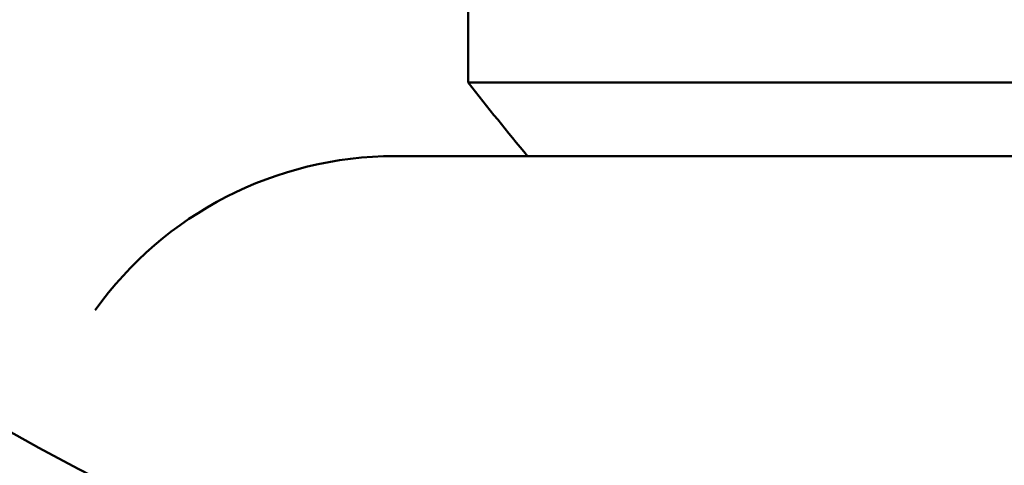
# Model space of a CAD drawing. Header units: millimetres. Extents: x 61 to 1929, y 482 to 2664.
# Tile 108 of 219: x 764 to 777, y 707 to 713. Entities that reach past the tile are written whole.
import ezdxf

# ---------------------------------------------------------------- set-up
doc = ezdxf.new("R2010")
doc.units = ezdxf.units.MM
doc.header["$LTSCALE"] = 10
doc.layers.add('Widoczne (ISO)', color=7, linetype='Continuous', lineweight=50)

msp = doc.modelspace()

# ---------------------------------------------------------------- linework, layer by layer
at = {"layer": 'Widoczne (ISO)'}
for p, q in [((769.974, 712.354), (769.974, 713.354)), ((805.974, 712.354), (769.974, 712.354)), ((806.974, 711.354), (768.975, 711.354))]:
    msp.add_line(p, q, dxfattribs=at)
msp.add_circle((787.974, 751.354), 50, dxfattribs=at)
for centre, radius, start, end in [((809.3, 743.232), 50, 218.1392, 219.6111), ((768.974, 706.354), 5, 90, 144.4561)]:
    msp.add_arc(centre, radius, start, end, dxfattribs=at)

doc.saveas('drawing.dxf')
